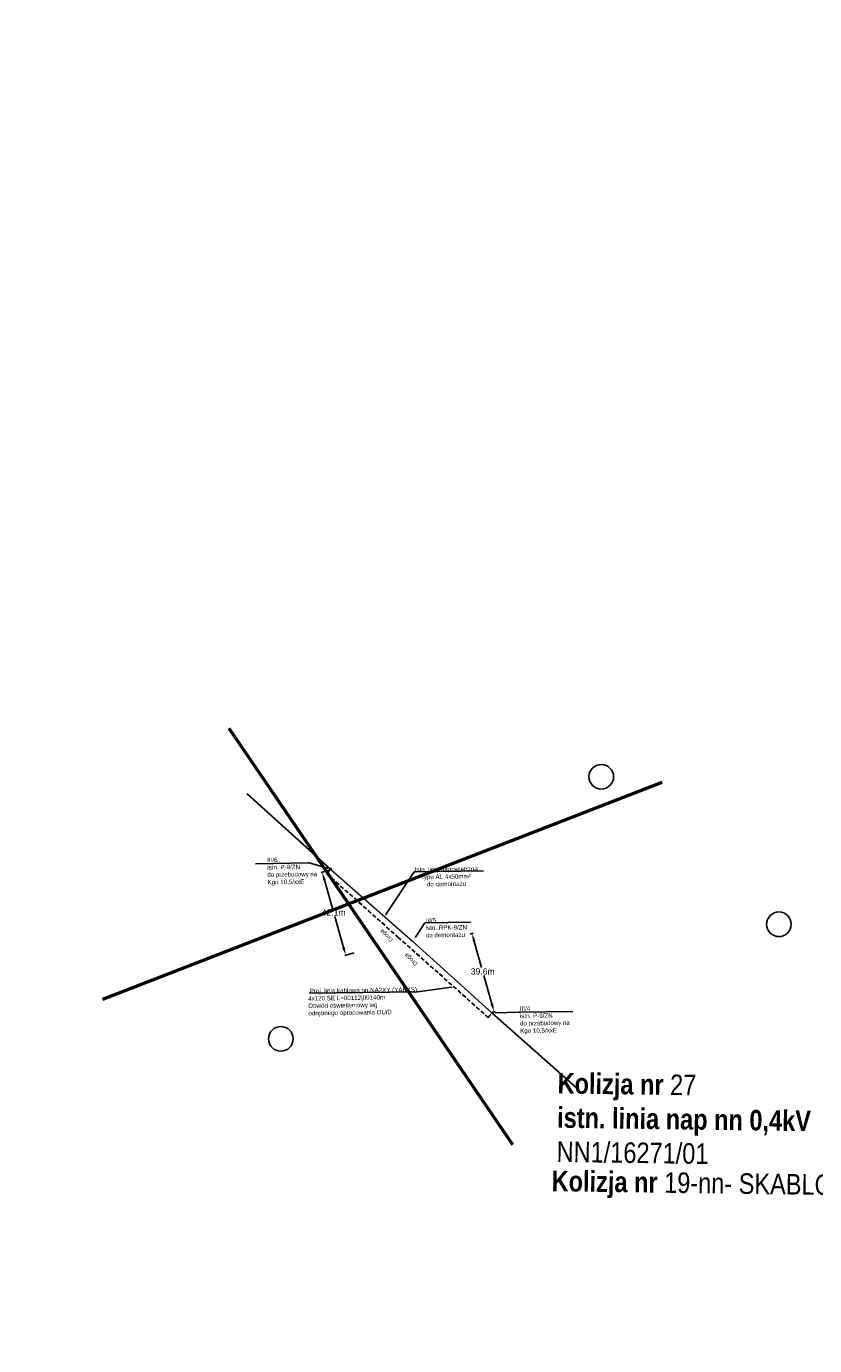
# Model space of a CAD drawing. Header units: millimetres. Extents: x 6504137 to 6515825, y 5737606 to 5784558.
# Tile 32 of 115: x 6511315 to 6511698, y 5757597 to 5758240. Entities that reach past the tile are written whole.
import ezdxf
from ezdxf import colors
from ezdxf.entities.mleader import LeaderData, LeaderLine
from ezdxf.math import Vec2, Vec3

# ---------------------------------------------------------------- set-up
doc = ezdxf.new("R2010")
doc.units = ezdxf.units.MM
doc.linetypes.add('JIS_02_2.0', pattern=[3, 2, -1])
for name, color, linetype in [('#Nr Działek', 6, 'Continuous'), ('_Kąt załomu', 7, 'Continuous'), ('_Opisy', 7, 'Continuous')]:
    doc.layers.add(name, color=color, linetype=linetype)
for name, color, linetype, lineweight in [('-Linia kablowa nn', 132, 'JIS_02_2.0', 30), ('_-demontaż nn', 132, 'DEMONTAZ', 20), ('_trasa_slupy', 1, 'Continuous', 20), ('_Zakres mapy projektowej', 4, 'Continuous', 50)]:
    doc.layers.add(name, color=color, linetype=linetype, lineweight=lineweight)
doc.layers.add('-wymiary', color=7, linetype='Continuous', lineweight=35, true_color=0x000000)
doc.layers.add('istn. linia nap.', color=7, linetype='Continuous', lineweight=0, true_color=0x000000)
doc.styles.add('Arial_Narr', font='ARIALN.TTF')
doc.styles.add('GEO-INFO', font='arial.ttf')
doc.styles.get("Standard").update_dxf_attribs({"font": 'ARIALN.TTF'})
doc.linetypes.add('DEMONTAZ', pattern='A,1,["x",Standard,S=1,R=0,X=-0.1,Y=-0.35],1', length=2)
doc.dimstyles.new('Kat załomu', dxfattribs={"dimtxt": 2.2, "dimasz": 5, "dimexe": 0.18, "dimexo": 0.0625, "dimtad": 0, "dimtih": 1, "dimtoh": 1, "dimdec": 4, "dimzin": 0, "dimdsep": 46, "dimtxsty": 'Standard', "dimcen": 0.9, "dimse1": 1, "dimse2": 1, "dimadec": 0, "dimazin": 0, "dimtfac": 1, "dimtdec": 4, "dimtofl": 0, "dimtmove": 0, "dimatfit": 3, "dimfxl": 1, "dimtolj": 1, "dimtzin": 0, "dimarcsym": 0})
doc.dimstyles.new('McRobic', dxfattribs={"dimtxt": 3, "dimasz": 4, "dimexe": 0.5, "dimexo": 0.04, "dimgap": 0.4, "dimtad": 0, "dimtih": 1, "dimtoh": 1, "dimdec": 1, "dimrnd": 0.01, "dimzin": 0, "dimdsep": 46, "dimtxsty": 'Standard', "dimcen": 0.09, "dimadec": 0, "dimazin": 0, "dimtfac": 1, "dimtdec": 1, "dimtofl": 0, "dimtmove": 0, "dimatfit": 3, "dimfxl": 1, "dimtolj": 1, "dimtzin": 0, "dimlwd": 25, "dimlwe": 25, "dimarcsym": 0})

# ---------------------------------------------------------------- blocks, each defined once
blk = doc.blocks.new('*D39')
at = {"layer": '_Kąt załomu', "color": 0, "lineweight": -2, "transparency": 16777216}
for start, end in [(327.3791, 68.7131), (208.99689, 310.32765)]:
    blk.add_arc((6513068.9, 5758234.53), 21.62, start, end, dxfattribs=at)
at = {"layer": '_Kąt załomu', "color": 0, "transparency": 16777216}
for points in [[(6513076.54, 5758253.87), (6513076.96, 5758255.48), (6513071.91, 5758255.94)], [(6513049.22, 5758223.74), (6513050.77, 5758224.37), (6513048.09, 5758228.68)]]:
    blk.add_solid(points, dxfattribs=at)
at = {"layer": 'Defpoints', "color": 0, "transparency": 16777216}
for p in [(6513238.18, 5759438.35), (6513068.9, 5758234.53), (6513071.84, 5758213.12), (6510843.99, 5757608.54)]:
    blk.add_point(p, dxfattribs=at)
at = {"layer": '_Kąt załomu', "color": 0, "transparency": 16777216, "insert": (6513085.18, 5758220.31), "char_height": 2.2, "attachment_point": 5, "rotation": 229}
blk.add_mtext('\\A1;246°', dxfattribs=at)
blk = doc.blocks.new('*D40')
at = {"layer": '_Kąt załomu', "color": 0, "lineweight": -2, "transparency": 16777216}
for start, end in [(315.03477, 4.86539), (251.71524, 301.5499)]:
    blk.add_arc((6510843.99, 5757608.54), 26.45, start, end, dxfattribs=at)
at = {"layer": '_Kąt załomu', "color": 0, "transparency": 16777216}
for points in [[(6510869.52, 5757610.64), (6510871.16, 5757610.94), (6510869.44, 5757615.71)], [(6510835.35, 5757582.67), (6510836.02, 5757584.2), (6510831.11, 5757585.44)]]:
    blk.add_solid(points, dxfattribs=at)
at = {"layer": 'Defpoints', "color": 0, "transparency": 16777216}
for p in [(6513068.9, 5758234.53), (6510843.99, 5757608.54), (6510851.19, 5757583.1), (6510579.26, 5757133.59)]:
    blk.add_point(p, dxfattribs=at)
at = {"layer": '_Kąt załomu', "color": 0, "transparency": 16777216, "insert": (6510860.37, 5757587.79), "char_height": 2.2, "attachment_point": 5, "rotation": 218}
blk.add_mtext('\\A1;135°', dxfattribs=at)
blk = doc.blocks.new('*D133')
at = {"layer": '-wymiary', "color": 0, "linetype": 'Continuous', "lineweight": 25, "transparency": 16777216}
for p, q in [((6511530.75, 5757797.83), (6511532.17, 5757798.23)), ((6511541.49, 5757759.75), (6511542.9, 5757760.15))]:
    blk.add_line(p, q, dxfattribs=at)
at = {"layer": '-wymiary', "color": 0, "lineweight": 25, "transparency": 16777216}
for p, q in [((6511532.77, 5757794.25), (6511536.35, 5757781.55)), ((6511541.34, 5757763.86), (6511537.44, 5757777.68))]:
    blk.add_line(p, q, dxfattribs=at)
at = {"layer": '-wymiary', "color": 0, "transparency": 16777216}
for points in [[(6511533.41, 5757794.43), (6511532.13, 5757794.07), (6511531.68, 5757798.1)], [(6511540.69, 5757763.68), (6511541.98, 5757764.04), (6511542.42, 5757760.01)]]:
    blk.add_solid(points, dxfattribs=at)
at = {"layer": 'Defpoints', "color": 0, "transparency": 16777216}
for p in [(6511530.71, 5757797.82), (6511531.68, 5757798.1), (6511541.45, 5757759.74)]:
    blk.add_point(p, dxfattribs=at)
at = {"layer": '-wymiary', "color": 0, "transparency": 16777216, "insert": (6511536.89, 5757779.62), "char_height": 3, "attachment_point": 5, "rotation": 0.02135, "style": 'GEO-INFO'}
blk.add_mtext('\\A1;39.6m', dxfattribs=at)
blk = doc.blocks.new('OKRAG_PELNY')
at = {"color": 0}
blk.add_lwpolyline([(0.5, 0), (0.482963, -0.12941), (0.433013, -0.25), (0.353553, -0.353553), (0.25, -0.433013), (0.12941, -0.482963), (0, -0.5), (-0.12941, -0.482963), (-0.25, -0.433013), (-0.353553, -0.353553), (-0.433013, -0.25), (-0.482963, -0.12941), (-0.5, 0), (-0.482963, 0.12941), (-0.433013, 0.25), (-0.353553, 0.353553), (-0.25, 0.433013), (-0.12941, 0.482963), (0, 0.5), (0.12941, 0.482963), (0.25, 0.433013), (0.353553, 0.353553), (0.433013, 0.25), (0.482963, 0.12941)], close=True, dxfattribs=at)
blk = doc.blocks.new('*D134')
at = {"layer": '-wymiary', "color": 0, "linetype": 'Continuous', "lineweight": 25, "transparency": 16777216}
for p, q in [((6511462.88, 5757829.15), (6511458.31, 5757827.86)), ((6511474.28, 5757788.67), (6511469.71, 5757787.38))]:
    blk.add_line(p, q, dxfattribs=at)
at = {"layer": '-wymiary', "color": 0, "lineweight": 25, "transparency": 16777216}
for p, q in [((6511459.87, 5757824.15), (6511463.8, 5757810.23)), ((6511469.11, 5757791.37), (6511464.87, 5757806.42))]:
    blk.add_line(p, q, dxfattribs=at)
at = {"layer": '-wymiary', "color": 0, "transparency": 16777216}
for points in [[(6511460.51, 5757824.33), (6511459.23, 5757823.97), (6511458.79, 5757828)], [(6511468.47, 5757791.19), (6511469.75, 5757791.55), (6511470.2, 5757787.52)]]:
    blk.add_solid(points, dxfattribs=at)
at = {"layer": 'Defpoints', "color": 0, "transparency": 16777216}
for p in [(6511462.91, 5757829.16), (6511458.79, 5757828), (6511474.32, 5757788.68)]:
    blk.add_point(p, dxfattribs=at)
at = {"layer": '-wymiary', "color": 0, "transparency": 16777216, "insert": (6511464.33, 5757808.32), "char_height": 3, "attachment_point": 5, "rotation": 0.02135, "style": 'GEO-INFO'}
blk.add_mtext('\\A1;42.1m', dxfattribs=at)

msp = doc.modelspace()

# ---------------------------------------------------------------- linework, layer by layer
at = {"layer": '#Nr Działek'}
for centre in [(6511594.58, 5757874.4), (6511681.03, 5757802.58), (6511438.65, 5757746.82)]:
    msp.add_circle(centre, 6, dxfattribs=at)
at = {"layer": 'istn. linia nap.', "color": 18, "linetype": 'Continuous', "lineweight": 30, "true_color": 0x000000}
for p, q in [((6511462.82, 5757829.5), (6511422.29984, 5757866.06552)), ((6511582.57816, 5757723.01515), (6511541.54651, 5757759.39999))]:
    msp.add_line(p, q, dxfattribs=at)

# ---------------------------------------------------------------- block references
at = {"layer": '_-demontaż nn', "lineweight": 18, "xscale": 0.6999999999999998, "yscale": 0.6999999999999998, "rotation": 179.6972132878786}
for p in [(6511462.82, 5757829.5), (6511541.54651, 5757759.39999)]:
    msp.add_blockref('OKRAG_PELNY', p, dxfattribs=at)

# ---------------------------------------------------------------- texts
at = {"layer": '_Opisy', "char_height": 2, "attachment_point": 5, "rotation": 136.96238103, "bg_fill": 3, "box_fill_scale": 1, "bg_fill_color": 256, "bg_fill_transparency": 0}
for insert in [(6511490.2274, 5757797.27699), (6511502.20562, 5757785.57074)]:
    msp.add_mtext_dynamic_manual_height_columns('Droga', width=6.3289656, gutter_width=10, heights=[0], dxfattribs=dict(at, insert=insert))
at = {"layer": '_trasa_slupy', "insert": (6511573.41433, 5757730.23854), "char_height": 10, "width": 348.1955042, "attachment_point": 1, "rotation": 359.20502598, "style": 'Arial_Narr'}
msp.add_mtext('{\\fArial Narrow|b1|i0|c238|p34;Kolizja nr }27\\P{\\fArial Narrow|b1|i0|c238|p34;istn. linia nap nn 0,4kV\\P}NN1/16271/01', dxfattribs=at)
at = {"layer": '_trasa_slupy', "color": 5, "insert": (6511570.5196, 5757682.65935), "char_height": 10, "width": 348.1955042, "attachment_point": 1, "rotation": 359.20502598, "style": 'Arial_Narr'}
msp.add_mtext('{\\fArial Narrow|b1|i0|c238|p34;Kolizja nr }19-nn- SKABLOWANO', dxfattribs=at)

# ---------------------------------------------------------------- dimensions: what is measured, and where the dimension line sits
at = {"layer": '-wymiary', "color": 7, "linetype": 'Continuous'}
for base, p1, p2, angle, picture, middle in [((6511458.78771, 5757827.99996), (6511474.32318, 5757788.68336), (6511462.91494, 5757829.16312), 105.73920558, '*D134', (6511464.33274, 5757808.32457)), ((6511531.68459, 5757798.09646), (6511541.45155, 5757759.73686), (6511530.71497, 5757797.82312), 105.74322836, '*D133', (6511536.89393, 5757779.61719))]:
    dim = msp.add_linear_dim(base=base, p1=p1, p2=p2, angle=angle, dimstyle='McRobic', override={"dimpost": 'm', "dimtxsty": 'GEO-INFO'}, dxfattribs=at)
    dim.commit()
    dim.dimension.update_dxf_attribs({"geometry": picture, "text_midpoint": middle, "dimtype": 161, "text_rotation": 210})

# ---------------------------------------------------------------- leaders
at = {"layer": '_Opisy', "linetype": 'Continuous'}
ml = msp.add_multileader_mtext('Standard', dxfattribs=at)
ml.set_content('{\\fArial|b0|i0|c238|p34;III/6       \\P\\C256;istn. P-9/ZN\\P}do przebudowy na\\P{\\fArial|b0|i0|c238|p34;\\C256;Kgo 10,5/xxE}', color=256)
ml.set_leader_properties()
ml.build(insert=Vec2(0, 0))
ml.multileader.update_dxf_attribs({"text_left_attachment_type": 6, "text_right_attachment_type": 6, "dogleg_length": 0.45, "arrow_head_size": 1.2, "scale": 0.8})
ctx = ml.context
ctx.base_point, ctx.scale, ctx.char_height, ctx.arrow_head_size, ctx.landing_gap_size, ctx.plane_origin, ctx.plane_x_axis, ctx.plane_y_axis = Vec3(6511431.95794, 5757832.16982, 30.78), 0.8, 2.16, 1.2, 0.072, Vec3(6511521.54367, 5757879.68777, 30.78), Vec3(0.999892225, 0.014681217), Vec3(-0.014681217, 0.999892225)
ctx.left_attachment, ctx.right_attachment = 6, 6
notes = []
notes.append((ctx, [(0, (1, 1, 0), (6511452.49203, 5757832.47132, 30.78), (-0.999892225, -0.014681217), 0.36, [(0, [(6511462.47072, 5757829.52248, 30.78)], 0, [])])]))
ctx.mtext.insert, ctx.mtext.text_direction, ctx.mtext.rotation, ctx.mtext.flow_direction = Vec3(6511431.98835, 5757835.00244, 30.78), Vec3(0.999892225, 0.014681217), 0.014681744, 5
ml = msp.add_multileader_mtext('Standard', dxfattribs=at)
ml.set_content('{\\fArial|b0|i0|c238|p34;\\C256; Proj. linia kablowa nn NA2XY (YAKXS) \\P4x120 SE L=00112|00140m\\PObwód oświetleniowy wg\\Podrębnego opracowania OUiD\\P\\pxqc; }', color=256)
ml.set_leader_properties()
ml.build(insert=Vec2(0, 0))
ml.multileader.update_dxf_attribs({"text_left_attachment_type": 6, "text_right_attachment_type": 6, "dogleg_length": 0.36, "arrow_head_size": 1.2, "scale": 0.8})
ctx = ml.context
ctx.base_point, ctx.scale, ctx.char_height, ctx.arrow_head_size, ctx.landing_gap_size, ctx.plane_origin, ctx.plane_x_axis, ctx.plane_y_axis = Vec3(6511451.84728, 5757769.00387, 51.6), 0.8, 2.16, 1.2, 0.072, Vec3(6511379.53729, 5757532.19087, 51.6), Vec3(0.999892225, 0.014681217), Vec3(-0.014681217, 0.999892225)
ctx.left_attachment, ctx.right_attachment = 6, 6
notes.append((ctx, [(1, (1, 1, 0), (6511505.16259, 5757769.78669, 51.6), (-0.999892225, -0.014681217), 0.288, [(1, [(6511522.84511, 5757772.10514, 51.6)], 0, [])])]))
ctx.mtext.insert, ctx.mtext.text_direction, ctx.mtext.rotation, ctx.mtext.flow_direction = Vec3(6511451.887, 5757771.203, 51.6), Vec3(0.999892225, 0.014681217), 0.014681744, 5
ml = msp.add_multileader_mtext('Standard', dxfattribs=at)
ml.set_content('{\\fArial|b0|i0|c238|p34;III/4       \\P\\C256;istn. P-9/ZN\\P}do przebudowy na\\P{\\fArial|b0|i0|c238|p34;\\C256;Kgo 10,5/xxE}', color=256)
ml.set_leader_properties()
ml.build(insert=Vec2(0, 0))
ml.multileader.update_dxf_attribs({"text_left_attachment_type": 6, "text_right_attachment_type": 6, "dogleg_length": 0.45, "arrow_head_size": 1.2, "scale": 0.8})
ctx = ml.context
ctx.base_point, ctx.scale, ctx.char_height, ctx.arrow_head_size, ctx.landing_gap_size, ctx.plane_origin, ctx.plane_x_axis, ctx.plane_y_axis = Vec3(6511554.90226, 5757759.82157, 30.78), 0.8, 2.16, 1.2, 0.072, Vec3(6511644.48799, 5757807.33952, 30.78), Vec3(0.999892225, 0.014681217), Vec3(-0.014681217, 0.999892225)
ctx.left_attachment, ctx.right_attachment = 6, 6
notes.append((ctx, [(0, (1, 1, 0), (6511554.5423, 5757759.81629, 30.78), (0.999892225, 0.014681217), 0.36, [(0, [(6511541.88506, 5757759.48879, 30.78)], 0, [])])]))
ctx.mtext.insert, ctx.mtext.text_direction, ctx.mtext.rotation, ctx.mtext.flow_direction = Vec3(6511554.93267, 5757762.65419, 30.78), Vec3(0.999892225, 0.014681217), 0.014681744, 5
for ctx, leaders in notes:
    for number, flags, end, landing, length, lines in leaders:
        leader = LeaderData()
        leader.index, (leader.has_last_leader_line, leader.has_dogleg_vector, leader.attachment_direction) = number, flags
        leader.last_leader_point, leader.dogleg_vector, leader.dogleg_length = Vec3(end), Vec3(landing), length
        for number, points, colour, breaks in lines:
            line = LeaderLine()
            line.index, line.vertices, line.color, line.breaks = number, Vec3.list(points), colors.encode_raw_color(colour), breaks
            leader.lines.append(line)
        ctx.leaders.append(leader)

# ---------------------------------------------------------------- next in the draw order: linework, layer by layer
at = {"layer": '-Linia kablowa nn'}
msp.add_lwpolyline([(6511462.82, 5757829.5), (6511462.82, 5757829.5), (6511462.82, 5757829.5), (6511462.82, 5757829.5), (6511462.82, 5757829.5), (6511462.82, 5757829.5), (6511462.82, 5757829.5), (6511462.82, 5757829.5), (6511462.82, 5757829.5), (6511462.82, 5757829.5), (6511462.82, 5757829.5), (6511462.82, 5757829.5), (6511462.82, 5757829.5), (6511462.82, 5757829.5), (6511462.82, 5757829.5), (6511462.82, 5757829.5), (6511462.82, 5757829.5), (6511462.82, 5757829.5), (6511462.82, 5757829.5), (6511462.82, 5757829.5), (6511462.82, 5757829.5), (6511462.82, 5757829.5), (6511462.82, 5757829.5), (6511462.82, 5757829.5), (6511462.82, 5757829.5), (6511462.82, 5757829.5), (6511462.82, 5757829.5), (6511462.82, 5757829.5), (6511462.82, 5757829.5), (6511462.82, 5757829.5), (6511462.82, 5757829.5), (6511462.82, 5757829.5), (6511462.82, 5757829.5), (6511462.82, 5757829.5), (6511462.82, 5757829.5), (6511462.82, 5757829.5), (6511462.82, 5757829.5), (6511462.82, 5757829.5), (6511462.82, 5757829.5), (6511462.82, 5757829.5), (6511462.82, 5757829.5), (6511462.82, 5757829.5), (6511462.82, 5757829.5), (6511462.82, 5757829.5), (6511462.82, 5757829.5), (6511462.82, 5757829.5), (6511462.82, 5757829.5), (6511462.82, 5757829.5), (6511462.82, 5757829.5), (6511462.82, 5757829.5), (6511462.82, 5757829.5), (6511462.82, 5757829.5), (6511462.82, 5757829.5), (6511462.82, 5757829.5), (6511462.82, 5757829.5), (6511462.82, 5757829.5), (6511462.82, 5757829.5), (6511462.82, 5757829.5), (6511462.82, 5757829.5), (6511462.82, 5757829.5), (6511462.82, 5757829.5), (6511462.82, 5757829.5), (6511462.82, 5757829.5), (6511462.82, 5757829.5), (6511462.82, 5757829.5), (6511462.82, 5757829.5), (6511462.82, 5757829.5), (6511462.82, 5757829.5), (6511462.82, 5757829.5), (6511462.82, 5757829.5), (6511462.82, 5757829.5), (6511462.82, 5757829.5), (6511462.82, 5757829.5), (6511462.82, 5757829.5), (6511462.82, 5757829.5), (6511462.82, 5757829.5), (6511462.82, 5757829.5), (6511462.82, 5757829.5), (6511462.82, 5757829.5), (6511462.82, 5757829.5), (6511462.82, 5757829.5), (6511462.82, 5757829.5), (6511462.82, 5757829.5), (6511462.82, 5757829.5), (6511462.82, 5757829.5), (6511462.82, 5757829.5), (6511462.82, 5757829.5), (6511462.82, 5757829.5), (6511462.82, 5757829.5), (6511462.82, 5757829.5), (6511462.82, 5757829.5), (6511460.8201, 5757827.35694), (6511460.8201, 5757827.35694), (6511460.8201, 5757827.35694), (6511460.8201, 5757827.35694), (6511460.8201, 5757827.35694), (6511460.8201, 5757827.35694), (6511460.8201, 5757827.35694), (6511460.8201, 5757827.35694), (6511460.8201, 5757827.35694), (6511460.8201, 5757827.35694), (6511460.8201, 5757827.35694), (6511460.8201, 5757827.35694), (6511460.8201, 5757827.35694), (6511460.8201, 5757827.35694), (6511460.8201, 5757827.35694), (6511460.8201, 5757827.35694), (6511460.8201, 5757827.35694), (6511460.8201, 5757827.35694), (6511460.8201, 5757827.35694), (6511460.8201, 5757827.35694), (6511460.8201, 5757827.35694), (6511460.8201, 5757827.35694), (6511460.8201, 5757827.35694), (6511460.8201, 5757827.35694), (6511460.8201, 5757827.35694), (6511460.8201, 5757827.35694), (6511460.8201, 5757827.35694), (6511460.8201, 5757827.35694), (6511460.8201, 5757827.35694), (6511460.8201, 5757827.35694), (6511460.8201, 5757827.35694), (6511460.8201, 5757827.35694), (6511495.59778, 5757796.39328), (6511495.59778, 5757796.39328), (6511495.59778, 5757796.39328), (6511495.59778, 5757796.39328), (6511495.59778, 5757796.39328), (6511495.59778, 5757796.39328), (6511495.59778, 5757796.39328), (6511495.59778, 5757796.39328), (6511495.59778, 5757796.39328), (6511495.59778, 5757796.39328), (6511495.59778, 5757796.39328), (6511495.59778, 5757796.39328), (6511495.59778, 5757796.39328), (6511495.59778, 5757796.39328), (6511495.59778, 5757796.39328), (6511495.59778, 5757796.39328), (6511495.59778, 5757796.39328), (6511495.59778, 5757796.39328), (6511495.59778, 5757796.39328), (6511495.59778, 5757796.39328), (6511495.59778, 5757796.39328), (6511495.59778, 5757796.39328), (6511495.59778, 5757796.39328), (6511495.59778, 5757796.39328), (6511495.59778, 5757796.39328), (6511495.59778, 5757796.39328), (6511495.59778, 5757796.39328), (6511495.59778, 5757796.39328), (6511495.59778, 5757796.39328), (6511495.59778, 5757796.39328), (6511495.59778, 5757796.39328), (6511495.59778, 5757796.39328), (6511539.52631, 5757757.23559), (6511539.52631, 5757757.23559), (6511539.52631, 5757757.23559), (6511539.52631, 5757757.23559), (6511539.52631, 5757757.23559), (6511539.52631, 5757757.23559), (6511539.52631, 5757757.23559), (6511539.52631, 5757757.23559), (6511539.52631, 5757757.23559), (6511539.52631, 5757757.23559), (6511539.52631, 5757757.23559), (6511539.52631, 5757757.23559), (6511539.52631, 5757757.23559), (6511539.52631, 5757757.23559), (6511539.52631, 5757757.23559), (6511539.52631, 5757757.23559), (6511539.52631, 5757757.23559), (6511539.52631, 5757757.23559), (6511539.52631, 5757757.23559), (6511539.52631, 5757757.23559), (6511539.52631, 5757757.23559), (6511539.52631, 5757757.23559), (6511539.52631, 5757757.23559), (6511539.52631, 5757757.23559), (6511539.52631, 5757757.23559), (6511539.52631, 5757757.23559), (6511539.52631, 5757757.23559), (6511539.52631, 5757757.23559), (6511539.52631, 5757757.23559), (6511539.52631, 5757757.23559), (6511539.52631, 5757757.23559), (6511539.52631, 5757757.23559), (6511539.52631, 5757757.23559), (6511539.52631, 5757757.23559), (6511539.52631, 5757757.23559), (6511539.52631, 5757757.23559), (6511539.52631, 5757757.23559), (6511539.52631, 5757757.23559), (6511539.52631, 5757757.23559), (6511539.52631, 5757757.23559), (6511539.52631, 5757757.23559), (6511539.52631, 5757757.23559), (6511539.52631, 5757757.23559), (6511539.52631, 5757757.23559), (6511539.52631, 5757757.23559), (6511539.52631, 5757757.23559), (6511539.52631, 5757757.23559), (6511539.52631, 5757757.23559), (6511539.52631, 5757757.23559), (6511539.52631, 5757757.23559), (6511539.52631, 5757757.23559), (6511539.52631, 5757757.23559), (6511539.52631, 5757757.23559), (6511539.52631, 5757757.23559), (6511539.52631, 5757757.23559), (6511539.52631, 5757757.23559), (6511539.52631, 5757757.23559), (6511539.52631, 5757757.23559), (6511539.52631, 5757757.23559), (6511539.52631, 5757757.23559), (6511539.52631, 5757757.23559), (6511539.52631, 5757757.23559), (6511539.52631, 5757757.23559), (6511539.52631, 5757757.23559), (6511539.52631, 5757757.23559), (6511539.52631, 5757757.23559), (6511539.52631, 5757757.23559), (6511539.52631, 5757757.23559), (6511539.52631, 5757757.23559), (6511539.52631, 5757757.23559), (6511539.52631, 5757757.23559), (6511539.52631, 5757757.23559), (6511539.52631, 5757757.23559), (6511539.52631, 5757757.23559), (6511539.52631, 5757757.23559), (6511541.54651, 5757759.39999), (6511541.54651, 5757759.39999), (6511541.54651, 5757759.39999), (6511541.54651, 5757759.39999), (6511541.54651, 5757759.39999), (6511541.54651, 5757759.39999), (6511541.54651, 5757759.39999), (6511541.54651, 5757759.39999), (6511541.54651, 5757759.39999), (6511541.54651, 5757759.39999), (6511541.54651, 5757759.39999), (6511541.54651, 5757759.39999), (6511541.54651, 5757759.39999), (6511541.54651, 5757759.39999), (6511541.54651, 5757759.39999), (6511541.54651, 5757759.39999), (6511541.54651, 5757759.39999), (6511541.54651, 5757759.39999), (6511541.54651, 5757759.39999), (6511541.54651, 5757759.39999), (6511541.54651, 5757759.39999), (6511541.54651, 5757759.39999), (6511541.54651, 5757759.39999), (6511541.54651, 5757759.39999), (6511541.54651, 5757759.39999), (6511541.54651, 5757759.39999), (6511541.54651, 5757759.39999), (6511541.54651, 5757759.39999), (6511541.54651, 5757759.39999), (6511541.54651, 5757759.39999), (6511541.54651, 5757759.39999), (6511541.54651, 5757759.39999), (6511541.54651, 5757759.39999), (6511541.54651, 5757759.39999), (6511541.54651, 5757759.39999), (6511541.54651, 5757759.39999), (6511541.54651, 5757759.39999), (6511541.54651, 5757759.39999), (6511541.54651, 5757759.39999), (6511541.54651, 5757759.39999), (6511541.54651, 5757759.39999), (6511541.54651, 5757759.39999), (6511541.54651, 5757759.39999), (6511541.54651, 5757759.39999), (6511541.54651, 5757759.39999), (6511541.54651, 5757759.39999), (6511541.54651, 5757759.39999), (6511541.54651, 5757759.39999), (6511541.54651, 5757759.39999), (6511541.54651, 5757759.39999), (6511541.54651, 5757759.39999), (6511541.54651, 5757759.39999), (6511541.54651, 5757759.39999), (6511541.54651, 5757759.39999), (6511541.54651, 5757759.39999), (6511541.54651, 5757759.39999), (6511541.54651, 5757759.39999), (6511541.54651, 5757759.39999), (6511541.54651, 5757759.39999), (6511541.54651, 5757759.39999), (6511541.54651, 5757759.39999), (6511541.54651, 5757759.39999), (6511541.54651, 5757759.39999), (6511541.54651, 5757759.39999), (6511541.54651, 5757759.39999), (6511541.54651, 5757759.39999), (6511541.54651, 5757759.39999), (6511541.54651, 5757759.39999), (6511541.54651, 5757759.39999), (6511541.54651, 5757759.39999), (6511541.54651, 5757759.39999), (6511541.54651, 5757759.39999), (6511541.54651, 5757759.39999), (6511541.54651, 5757759.39999), (6511541.54651, 5757759.39999), (6511541.54651, 5757759.39999), (6511541.54651, 5757759.39999), (6511541.54651, 5757759.39999), (6511541.54651, 5757759.39999), (6511541.54651, 5757759.39999), (6511541.54651, 5757759.39999), (6511541.54651, 5757759.39999), (6511541.54651, 5757759.39999), (6511541.54651, 5757759.39999), (6511541.54651, 5757759.39999), (6511541.54651, 5757759.39999), (6511541.54651, 5757759.39999), (6511541.54651, 5757759.39999), (6511541.54651, 5757759.39999), (6511541.54651, 5757759.39999), (6511541.54651, 5757759.39999), (6511541.54651, 5757759.39999), (6511541.54651, 5757759.39999), (6511541.54651, 5757759.39999), (6511541.54651, 5757759.39999), (6511541.54651, 5757759.39999), (6511541.54651, 5757759.39999), (6511541.54651, 5757759.39999), (6511541.54651, 5757759.39999), (6511541.54651, 5757759.39999), (6511541.54651, 5757759.39999), (6511541.54651, 5757759.39999), (6511541.54651, 5757759.39999), (6511541.54651, 5757759.39999), (6511541.54651, 5757759.39999), (6511541.54651, 5757759.39999), (6511541.54651, 5757759.39999), (6511541.54651, 5757759.39999), (6511541.54651, 5757759.39999), (6511541.54651, 5757759.39999), (6511541.54651, 5757759.39999), (6511541.54651, 5757759.39999), (6511541.54651, 5757759.39999), (6511541.54651, 5757759.39999), (6511541.54651, 5757759.39999), (6511541.54651, 5757759.39999), (6511541.54651, 5757759.39999), (6511541.54651, 5757759.39999), (6511541.54651, 5757759.39999), (6511541.54651, 5757759.39999), (6511541.54651, 5757759.39999), (6511541.54651, 5757759.39999), (6511541.54651, 5757759.39999), (6511541.54651, 5757759.39999), (6511541.54651, 5757759.39999), (6511541.54651, 5757759.39999), (6511541.54651, 5757759.39999), (6511541.54651, 5757759.39999), (6511541.54651, 5757759.39999), (6511541.54651, 5757759.39999), (6511541.54651, 5757759.39999), (6511541.54651, 5757759.39999), (6511541.54651, 5757759.39999), (6511541.54651, 5757759.39999), (6511541.54651, 5757759.39999), (6511541.54651, 5757759.39999), (6511541.54651, 5757759.39999), (6511541.54651, 5757759.39999), (6511541.54651, 5757759.39999), (6511541.54651, 5757759.39999), (6511541.54651, 5757759.39999), (6511541.54651, 5757759.39999), (6511541.54651, 5757759.39999), (6511541.54651, 5757759.39999), (6511541.54651, 5757759.39999), (6511541.54651, 5757759.39999), (6511541.54651, 5757759.39999), (6511541.54651, 5757759.39999), (6511541.54651, 5757759.39999), (6511541.54651, 5757759.39999), (6511541.54651, 5757759.39999), (6511541.54651, 5757759.39999), (6511541.54651, 5757759.39999), (6511541.54651, 5757759.39999), (6511541.54651, 5757759.39999)], dxfattribs=at)
at = {"layer": '_-demontaż nn', "linetype": 'DEMONTAZ'}
for p, q in [((6511462.82, 5757829.5), (6511502.67473, 5757794.3367)), ((6511502.67473, 5757794.3367), (6511541.54651, 5757759.39999))]:
    msp.add_line(p, q, dxfattribs=at)
at = {"layer": '_Zakres mapy projektowej'}
for points in [[(6511413.2834, 5757898.1381), (6511551.38488, 5757695.45482)], [(6511352.02236, 5757766.18294), (6511624.26459, 5757871.74722)]]:
    msp.add_lwpolyline(points, dxfattribs=at)

# ---------------------------------------------------------------- next in the draw order: dimensions: what is measured, and where the dimension line sits
at = {"layer": '_Kąt załomu'}
for base, center, p1, p2, picture, middle, turn in [((6513071.83868, 5758213.11917), (6513068.902, 5758234.535), (6513238.178, 5759438.352), (6510843.987, 5757608.54399), '*D39', (6513085.18004, 5758220.31223), 229), ((6510851.19469, 5757583.09922), (6510843.98701, 5757608.544), (6513068.902, 5758234.535), (6510579.264, 5757133.586), '*D40', (6510860.37414, 5757587.78709), 218)]:
    dim = msp.add_angular_dim_3p(base=base, center=center, p1=p1, p2=p2, dimstyle='Kat załomu', dxfattribs=at)
    dim.commit()
    dim.dimension.update_dxf_attribs({"geometry": picture, "text_midpoint": middle, "text_rotation": turn})

# ---------------------------------------------------------------- next in the draw order: leaders
at = {"layer": '_Opisy', "linetype": 'Continuous'}
ml = msp.add_multileader_mtext('Standard', dxfattribs=at)
ml.set_content('\\pxqc;{\\fArial|b0|i0|c238|p34;Istn. linia napowietrzna \\Ptypu AL 4x50mm²\\P\\pq*;do demontażu}', color=256)
ml.set_leader_properties()
ml.build(insert=Vec2(0, 0))
ml.multileader.update_dxf_attribs({"text_left_attachment_type": 6, "text_right_attachment_type": 6, "dogleg_length": 0.45, "arrow_head_size": 1.2, "scale": 0.8})
ctx = ml.context
ctx.base_point, ctx.scale, ctx.char_height, ctx.arrow_head_size, ctx.landing_gap_size, ctx.plane_origin, ctx.plane_x_axis, ctx.plane_y_axis = Vec3(6511503.95255, 5757828.0895, 41.02), 0.8, 2.16, 1.2, 0.072, Vec3(6511581.68501, 5757867.86211, 41.02), Vec3(0.999892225, 0.014681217), Vec3(-0.014681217, 0.999892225)
ctx.left_attachment, ctx.right_attachment = 6, 6
notes = []
notes.append((ctx, [(0, (1, 1, 0), (6511503.59259, 5757828.08422, 41.02), (0.999892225, 0.014681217), 0.36, [(0, [(6511489.05415, 5757806.35396, 41.02)], 0, [])])]))
ctx.mtext.insert, ctx.mtext.text_direction, ctx.mtext.rotation, ctx.mtext.alignment, ctx.mtext.flow_direction = Vec3(6511519.13352, 5757830.508, 41.02), Vec3(0.999892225, 0.014681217), 0.014681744, 2, 5
ml = msp.add_multileader_mtext('Standard', dxfattribs=at)
ml.set_content('{\\fArial|b0|i0|c238|p34;III/5       \\P\\C256;istn. RPK-9/ZN\\P}do {\\fArial|b0|i0|c238|p34;\\C256;demontażu}', color=256)
ml.set_leader_properties()
ml.build(insert=Vec2(0, 0))
ml.multileader.update_dxf_attribs({"text_left_attachment_type": 6, "text_right_attachment_type": 6, "dogleg_length": 0.45, "arrow_head_size": 1.2, "scale": 0.8})
ctx = ml.context
ctx.base_point, ctx.scale, ctx.char_height, ctx.arrow_head_size, ctx.landing_gap_size, ctx.plane_origin, ctx.plane_x_axis, ctx.plane_y_axis = Vec3(6511509.0553, 5757803.31229, 30.78), 0.8, 2.16, 1.2, 0.072, Vec3(6511603.40115, 5757847.23408, 30.78), Vec3(0.999892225, 0.014681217), Vec3(-0.014681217, 0.999892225)
ctx.left_attachment, ctx.right_attachment = 6, 6
notes.append((ctx, [(0, (1, 1, 0), (6511508.69534, 5757803.30701, 30.78), (0.999892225, 0.014681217), 0.36, [(0, [(6511503.47408, 5757795.30331, 30.78)], 0, [])])]))
ctx.mtext.insert, ctx.mtext.text_direction, ctx.mtext.rotation, ctx.mtext.flow_direction = Vec3(6511509.09452, 5757805.5453, 30.78), Vec3(0.999892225, 0.014681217), 0.014681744, 5
for ctx, leaders in notes:
    for number, flags, end, landing, length, lines in leaders:
        leader = LeaderData()
        leader.index, (leader.has_last_leader_line, leader.has_dogleg_vector, leader.attachment_direction) = number, flags
        leader.last_leader_point, leader.dogleg_vector, leader.dogleg_length = Vec3(end), Vec3(landing), length
        for number, points, colour, breaks in lines:
            line = LeaderLine()
            line.index, line.vertices, line.color, line.breaks = number, Vec3.list(points), colors.encode_raw_color(colour), breaks
            leader.lines.append(line)
        ctx.leaders.append(leader)

doc.saveas('drawing.dxf')
